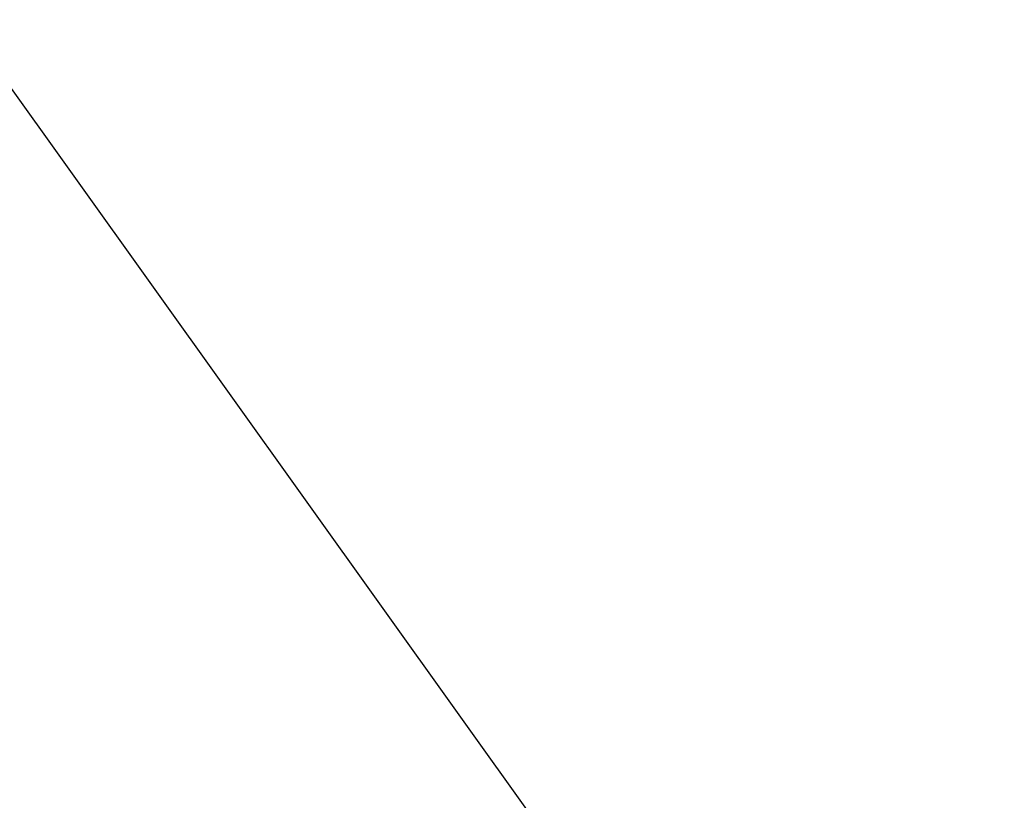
# Model space of a CAD drawing. Header units: metres. Extents: x 7527663 to 7537587, y 5492976 to 5503267.
# Tile 84 of 256: x 7531939.22 to 7531940.178, y 5499193.422 to 5499194.181. Entities that reach past the tile are written whole.
import ezdxf

# ---------------------------------------------------------------- set-up
doc = ezdxf.new("R2010")
doc.units = ezdxf.units.M
doc.linetypes.add('1.4_1.4', pattern=[2.8, 1.4, -1.4])

msp = doc.modelspace()

# ---------------------------------------------------------------- linework, layer by layer
at = {"layer": 'Zakres', "color": 5, "linetype": '1.4_1.4', "lineweight": 25, "flags": 128}
msp.add_lwpolyline([(7532124.99, 5499095.27), (7532172.79, 5499102.15), (7532184.08, 5499102.85), (7532257.45, 5499212.21), (7532297.32, 5499318.75), (7532251.1, 5499375.2), (7532266.63, 5499421.76), (7532325.19, 5499443.99), (7532436.66, 5499434.46), (7532496.09, 5499460.06), (7532569.03, 5499504.92), (7532658.91, 5499535.36), (7532765.1, 5499629.55), (7532839.54, 5499729.38), (7532897.57, 5499726.03), (7532914.35, 5499580.73), (7532869.35, 5499565.87), (7532831.95, 5499526.36), (7532832.66, 5499450.87), (7532910.97, 5499481.91), (7532955.42, 5499424.76), (7532976.59, 5499314.69), (7532989.29, 5499063.52), (7533058.43, 5499054.34), (7533084.54, 5499232.14), (7533132.52, 5499263.19), (7533159.33, 5499162.29), (7533222.83, 5499185.58), (7533273.63, 5499494.61), (7533282.8, 5499659.71), (7532949.07, 5499769.78), (7532949.6, 5499830.63), (7533180.67, 5499875.08), (7533313.14, 5499872.79), (7533346.48, 5499854.97), (7533365.88, 5499791.12), (7533412.8, 5499785.12), (7533438.55, 5499812.29), (7533441.37, 5499875.43), (7533484.15, 5499897.04), (7533545.44, 5499937.17), (7533673.15, 5500017.6), (7533749.35, 5500094.39), (7533777.57, 5500128.79), (7534007.99, 5500175.59), (7534186.85, 5500179.47), (7534240.95, 5500208.22), (7534284.95, 5500255.15), (7534293.51, 5500249.35), (7534333.55, 5500221.86), (7534444.85, 5500195.93), (7534555.8, 5500196.46), (7534726.19, 5500214.1), (7534798.86, 5500232.8), (7534783.69, 5500289.6), (7534724.43, 5500292.77), (7534675.74, 5500276.9), (7534650.34, 5500257.14), (7534584.55, 5500255.2), (7534437.09, 5500254.49), (7534329.85, 5500291.18), (7534209.72, 5500427.53), (7534186.09, 5500404.95), (7534118.71, 5500444.11), (7534096.84, 5500422.24), (7534157.16, 5500379.55), (7534112.09, 5500321.43), (7534083.52, 5500332.02), (7534043.57, 5500300.53), (7534013.23, 5500283.95), (7533949.02, 5500246.91), (7533795.81, 5500207.87), (7533677.21, 5500119.03), (7533651.81, 5500152.19), (7533513.52, 5500049.18), (7533469.74, 5500018.85), (7533450.55, 5500058.88), (7533375.76, 5500093.1), (7533328.13, 5500013.72), (7533295.68, 5500002.08), (7533116.4, 5499970.61), (7533116.29, 5500014.6), (7533002.87, 5500013.02), (7533001.11, 5500035.6), (7532900.57, 5500075.81), (7532885.04, 5500029.6), (7532712.18, 5500081.46), (7532661.91, 5499978.62), (7532746.76, 5499934.35), (7532694.19, 5499808.41), (7532647.27, 5499819.34), (7532626.46, 5499783.36), (7532411.97, 5499873.67), (7532393.63, 5499832.04), (7532579.54, 5499749.14), (7532547.08, 5499703.28), (7532439.13, 5499742.08), (7532115.28, 5499818.64), (7532048.26, 5499841.21), (7531978.41, 5499816.52), (7531963.59, 5499784.06), (7532093.06, 5499751.26), (7532132.92, 5499745.26), (7532316.72, 5499671.18), (7532316.01, 5499623.55), (7531900.09, 5499730.09), (7531891.62, 5499688.81), (7531975.94, 5499629.9), (7531986.52, 5499607.68), (7532283.56, 5499574.16), (7532277.56, 5499495.14), (7532231, 5499475.03), (7532170.67, 5499496.9), (7532189.37, 5499542.41), (7532156.21, 5499552.64), (7532142.1, 5499526.18), (7532081.42, 5499533.24), (7532040.32, 5499476.27), (7531943.04, 5499442.14), (7531945.6, 5499389.31), (7532103.64, 5499422.12), (7532137.71, 5499433.89), (7532185.49, 5499405.89), (7532167.5, 5499347.33), (7532088.47, 5499290.88), (7531966.76, 5499234.08), (7531910.5, 5499234.26), (7531958.36, 5499167.34), (7531985.29, 5499073.39)], close=True, dxfattribs=at)

doc.saveas('drawing.dxf')
